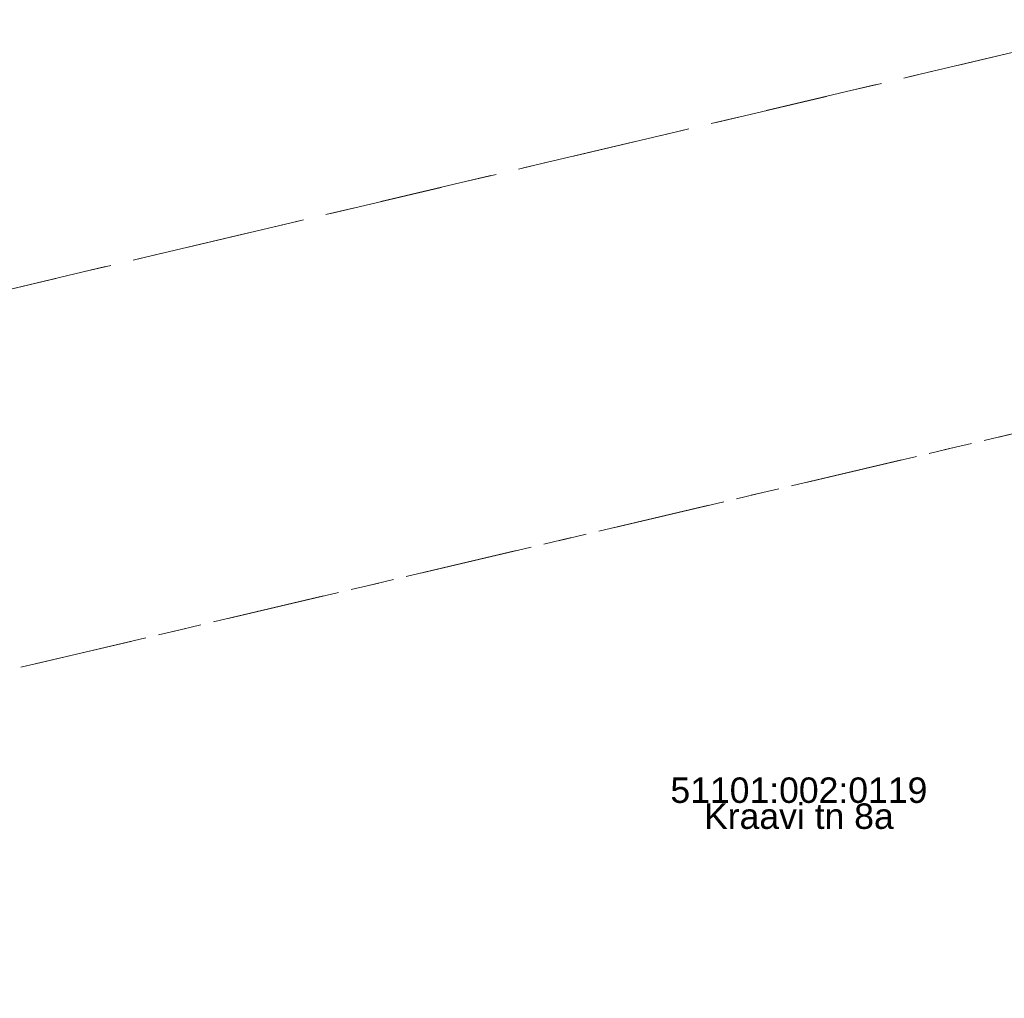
# Model space of a CAD drawing. Header units: metres. Extents: x 738076 to 738809, y 6589688 to 6590318.
# Tile 132 of 188: x 738475 to 738509, y 6589956 to 6589991. Entities that reach past the tile are written whole.
import ezdxf

# ---------------------------------------------------------------- set-up
doc = ezdxf.new("R2010")
doc.units = ezdxf.units.M
doc.linetypes.add('KATASTRIPIIR', pattern=[7, 4, -1, 1, -1])
doc.layers.add('_GE (2D)', color=7, linetype='Continuous', lineweight=5)
doc.layers.add('None', color=7, linetype='Continuous', lineweight=5)
doc.layers.add('GE-PIIR', color=7, linetype='Continuous', lineweight=18, true_color=0xcc6600)
doc.styles.add('Arial', font='Arial')

# ---------------------------------------------------------------- blocks, each defined once
blk = doc.blocks.new('GE')
at = {"layer": 'GE-PIIR', "linetype": 'KATASTRIPIIR', "flags": 128}
for points in [[(326.835, 46.575), (336.395, 34.625), (221.105, 4.485), (187.915, -4.215), (158.975, -11.755), (141.685, -16.435), (102.965, -25.515), (54.345, -36.955), (24.075, -44.055), (-24.415, -55.435), (-44.935, -60.265), (-47.165, -46.415), (-25.455, -42.495), (16.105, -32.535), (106.505, -11.195), (125.525, -6.075), (156.615, 2.055), (158.765, 2.625), (175.765, 7.065), (208.175, 15.535), (216.635, 17.755), (254.605, 27.685), (264.765, 30.335), (326.835, 46.575)], [(4.335, 20.465), (94.785, 41.465), (106.505, -11.195), (16.105, -32.535), (5.535, 15.095), (4.335, 20.465)], [(102.965, -25.515), (105.855, -56.685), (106.535, -63.585), (61.215, -73.035), (57.495, -73.815), (55.415, -66.125), (61.585, -64.485), (54.345, -36.955), (102.965, -25.515)]]:
    blk.add_lwpolyline(points, dxfattribs=at)
at = {"layer": 'GE-PIIR', "char_height": 0.9, "line_spacing_factor": 0.25, "style": 'Arial'}
for s, insert, attachment_point in [('51101:002:0119', (89.955, -39.858), 8), ('Kraavi tn 8a', (89.955, -39.864), 2)]:
    blk.add_mtext(s, dxfattribs=dict(at, insert=insert, attachment_point=attachment_point))
blk = doc.blocks.new('GE (2D)')
at = {"layer": 'None', "color": 7, "transparency": 33554687}
blk.add_blockref('GE', (-2154003.722, -6234741.731, 4.5), dxfattribs=at)

msp = doc.modelspace()

# ---------------------------------------------------------------- block references
at = {"layer": '_GE (2D)'}
msp.add_blockref('GE (2D)', (2892415.877, 12824744.766), dxfattribs=at)

doc.saveas('drawing.dxf')
